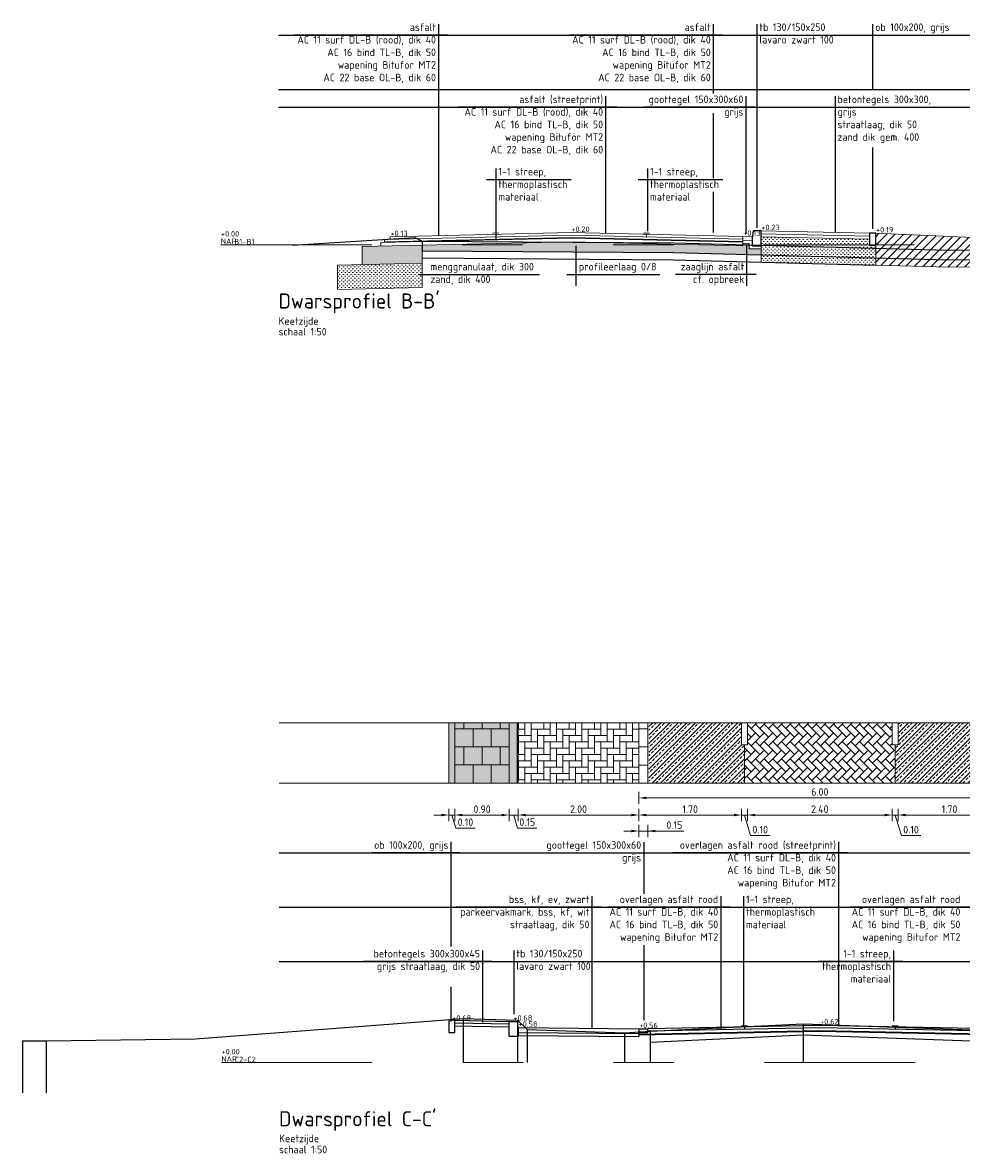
# Model space of a CAD drawing. Header units: metres. Extents: x 132493 to 134960, y 502695 to 503907.
# Tile 110 of 144: x 134063 to 134079, y 503040 to 503059. Entities that reach past the tile are written whole.
import ezdxf
from ezdxf.enums import TextEntityAlignment as Align

# ---------------------------------------------------------------- set-up
doc = ezdxf.new("R2010")
doc.units = ezdxf.units.M
doc.linetypes.add('AL-NAP_LIJN', pattern=[15.25, 12, -1.5, 0.25, -1.5])
doc.linetypes.add('AL-TEKENBLADGRENS', pattern=[11.5, 2.5, -1.5, 1, -1.5, 1, -1.5, 2.5])
doc.layers.get('Defpoints').update_dxf_attribs({"color": 3})
for name, color, linetype, lineweight in [('arc trottoir circel', 254, 'Continuous', 13), ('B-WE-VH-KANTOPSLUITING_TROTTOIRBAND-SD', 6, 'Continuous', 25), ('N-WE-BC-WAPENING-GD', 180, 'Continuous', 25), ('N-WE-GW-GROND_TEELAARDE-AD', 22, 'Continuous', 18), ('N-WE-GW-GROND_ZAND-AD', 7, 'Continuous', 18), ('N-WE-VH-KANTOPSLUITING_OPSLUITBAND-SD', 7, 'Continuous', 25), ('N-WE-VH-KANTVERHARDING-G', 2, 'Continuous', 18), ('N-WE-VH-VERHARDING-GD', 2, 'Continuous', 25), ('N-WE-VH-VERHARDING_FUNDERING-A', 252, 'Continuous', 18), ('N01-WE-VH-VERHARDING_ASFALT-A', 22, 'Continuous', 18), ('N03-WE-VH-VERHARDING_ASFALT-A', 12, 'Continuous', 18), ('N03-WE-VH-VERHARDING_BETONSTRAATSTEEN_ELLEBOOG-A', 250, 'Continuous', 18), ('X-XX-AL-AANPIJLING-GD', 7, 'Continuous', 25), ('X-XX-AL-AANPIJLING-T25', 7, 'Continuous', 25), ('X-XX-AL-NAP-G', 7, 'AL-NAP_LIJN', 18), ('X-XX-AL-PEILMAAT-SD', 7, 'Continuous', 25), ('X-XX-AL-PROFIELBALK-GD', 7, 'Continuous', 18), ('X-XX-AL-PROFIELBALK-M-50', 7, 'Continuous', 18), ('X-XX-AL-TEKST-T25-500', 7, 'Continuous', 25), ('X-XX-AL-VO_VERHARDING-A', 254, 'Continuous', 18), ('X-XX-AL-VO_VERHARDING-G', 252, 'Continuous', 25), ('X-XX-AL-VO_VERHARDING_TROTTOIR_01-A-200', 253, 'Continuous', 18)]:
    doc.layers.add(name, color=color, linetype=linetype, lineweight=lineweight)
doc.styles.add('NLCS-ISO', font='NLCS-ISO.ttf')
doc.styles.add('NLCS-ISO-M50-T25', font='NLCS-ISO.ttf', dxfattribs={"height": 0.125})
doc.styles.add('NLCS_25_500', font='NLCS-ISO.ttf', dxfattribs={"height": 1.25})
doc.styles.add('NLCS_50_25', font='NLCS-ISO.ttf', dxfattribs={"height": 0.125})
doc.dimstyles.new('NLCS-M50-T25-PIJL_L2_H1', dxfattribs={"dimscale": 0.05, "dimtxt": 2.5, "dimasz": 2.5, "dimexe": 2, "dimexo": 2, "dimgap": 0.7, "dimtad": 1, "dimzin": 0, "dimdsep": 46, "dimtxsty": 'NLCS-ISO-M50-T25', "dimcen": 2.5, "dimdle": 2, "dimclrd": 256, "dimclre": 256, "dimclrt": 256, "dimadec": 1, "dimazin": 0, "dimtfac": 1, "dimtofl": 0, "dimtmove": 1, "dimatfit": 0, "dimfxl": 2, "dimfxlon": 1, "dimtfillclr": 256, "dimtolj": 1, "dimtzin": 0, "dimlwd": -1, "dimlwe": -1, "dimarcsym": 0})
pattern_1 = [(45, (134002.02859, 503110.93647), (-0.07071068, 0.07071068), []), (45, (134002.08859, 503110.93647), (-0.07071068, 0.07071068), [0.05, -0.025])]

# ---------------------------------------------------------------- blocks, each defined once
blk = doc.blocks.new('SAL-PEILMAAT_INFRACAD_R01-SOD')
at = {"insert": (-0.05, 2.06), "char_height": 1.8, "attachment_point": 1, "style": 'NLCS-ISO'}
blk.add_mtext_dynamic_manual_height_columns('NAP', width=6.0709, gutter_width=12.5, heights=[0], dxfattribs=at)
at = {"layer": 'Defpoints', "style": 'NLCS-ISO'}
for tag, p in [('...', (0, 2.71)), ('REF', (4.38, 0.11))]:
    blk.add_attdef(tag, p, '', height=1.8, dxfattribs=at)
blk = doc.blocks.new('N-SVH-KANTOPSLUITING_OPSLUITBAND_100X200-D')
at = {"flags": 128}
blk.add_lwpolyline([(-0.1, -0.2), (0, -0.2), (0, 0), (-0.1, 0)], close=True, dxfattribs=at)
blk = doc.blocks.new('B-SVH-KANTOPSLUITING_TB_130 150X250-D')
at = {"flags": 128}
blk.add_lwpolyline([(-0.15, -0.12), (-0.15, -0.25), (0, -0.25), (0, 0), (-0.13, 0)], close=True, dxfattribs=at)
blk = doc.blocks.new('*D428')
at = {"layer": 'Defpoints', "color": 0, "transparency": 16777216}
for p in [(134074.858, 503047.011), (134073.158, 503046.708), (134073.158, 503045.85)]:
    blk.add_point(p, dxfattribs=at)
at = {"layer": 'X-XX-AL-PROFIELBALK-M-50', "transparency": 16777216}
for p, q in [((134073.158, 503045.95), (134073.158, 503045.75)), ((134074.733, 503045.85), (134073.283, 503045.85)), ((134074.858, 503045.95), (134074.858, 503045.75))]:
    blk.add_line(p, q, dxfattribs=at)
for points in [[(134073.283, 503045.871), (134073.283, 503045.829), (134073.158, 503045.85)], [(134074.733, 503045.871), (134074.733, 503045.829), (134074.858, 503045.85)]]:
    blk.add_solid(points, dxfattribs=at)
at = {"layer": 'X-XX-AL-PROFIELBALK-M-50', "transparency": 16777216, "insert": (134074.008, 503045.947), "char_height": 0.125, "attachment_point": 5, "style": 'NLCS-ISO-M50-T25'}
blk.add_mtext('\\A1;1.70', dxfattribs=at)
blk = doc.blocks.new('*D429')
at = {"layer": 'Defpoints', "color": 0, "transparency": 16777216}
for p in [(134074.958, 503047.011), (134077.358, 503047.011), (134074.958, 503045.85)]:
    blk.add_point(p, dxfattribs=at)
at = {"layer": 'X-XX-AL-PROFIELBALK-M-50', "transparency": 16777216}
for p, q in [((134074.958, 503045.95), (134074.958, 503045.75)), ((134077.233, 503045.85), (134075.083, 503045.85)), ((134077.358, 503045.95), (134077.358, 503045.75))]:
    blk.add_line(p, q, dxfattribs=at)
for points in [[(134075.083, 503045.871), (134075.083, 503045.829), (134074.958, 503045.85)], [(134077.233, 503045.871), (134077.233, 503045.829), (134077.358, 503045.85)]]:
    blk.add_solid(points, dxfattribs=at)
at = {"layer": 'X-XX-AL-PROFIELBALK-M-50', "transparency": 16777216, "insert": (134076.158, 503045.947), "char_height": 0.125, "attachment_point": 5, "style": 'NLCS-ISO-M50-T25'}
blk.add_mtext('\\A1;2.40', dxfattribs=at)
blk = doc.blocks.new('*D430')
at = {"layer": 'Defpoints', "color": 0, "transparency": 16777216}
for p in [(134077.458, 503047.011), (134077.458, 503045.85), (134079.158, 503042.254)]:
    blk.add_point(p, dxfattribs=at)
at = {"layer": 'X-XX-AL-PROFIELBALK-M-50', "transparency": 16777216}
for p, q in [((134077.458, 503045.95), (134077.458, 503045.75)), ((134079.033, 503045.85), (134077.583, 503045.85)), ((134079.158, 503045.75), (134079.158, 503045.95))]:
    blk.add_line(p, q, dxfattribs=at)
for points in [[(134077.583, 503045.871), (134077.583, 503045.829), (134077.458, 503045.85)], [(134079.033, 503045.871), (134079.033, 503045.829), (134079.158, 503045.85)]]:
    blk.add_solid(points, dxfattribs=at)
at = {"layer": 'X-XX-AL-PROFIELBALK-M-50', "transparency": 16777216, "insert": (134078.308, 503045.947), "char_height": 0.125, "attachment_point": 5, "style": 'NLCS-ISO-M50-T25'}
blk.add_mtext('\\A1;1.70', dxfattribs=at)
blk = doc.blocks.new('*D431')
at = {"layer": 'Defpoints', "color": 0, "transparency": 16777216}
for p in [(134077.358, 503047.011), (134077.458, 503046.879), (134077.358, 503045.85)]:
    blk.add_point(p, dxfattribs=at)
at = {"layer": 'X-XX-AL-PROFIELBALK-M-50', "transparency": 16777216}
for p, q in [((134077.233, 503045.85), (134077.108, 503045.85)), ((134077.358, 503045.95), (134077.358, 503045.75)), ((134077.458, 503045.85), (134077.358, 503045.85)), ((134077.408, 503045.85), (134077.51, 503045.51)), ((134077.458, 503045.95), (134077.458, 503045.75)), ((134077.583, 503045.85), (134077.708, 503045.85)), ((134077.51, 503045.51), (134077.83, 503045.51))]:
    blk.add_line(p, q, dxfattribs=at)
for points in [[(134077.233, 503045.871), (134077.233, 503045.829), (134077.358, 503045.85)], [(134077.583, 503045.871), (134077.583, 503045.829), (134077.458, 503045.85)]]:
    blk.add_solid(points, dxfattribs=at)
at = {"layer": 'X-XX-AL-PROFIELBALK-M-50', "transparency": 16777216, "insert": (134077.67, 503045.607), "char_height": 0.125, "attachment_point": 5, "style": 'NLCS-ISO-M50-T25'}
blk.add_mtext('\\A1;0.10', dxfattribs=at)
blk = doc.blocks.new('*D432')
at = {"layer": 'Defpoints', "color": 0, "transparency": 16777216}
for p in [(134074.858, 503047.011), (134074.958, 503046.879), (134074.858, 503045.85)]:
    blk.add_point(p, dxfattribs=at)
at = {"layer": 'X-XX-AL-PROFIELBALK-M-50', "transparency": 16777216}
for p, q in [((134074.733, 503045.85), (134074.608, 503045.85)), ((134074.858, 503045.95), (134074.858, 503045.75)), ((134074.958, 503045.85), (134074.858, 503045.85)), ((134074.908, 503045.85), (134075.01, 503045.51)), ((134074.958, 503045.95), (134074.958, 503045.75)), ((134075.083, 503045.85), (134075.208, 503045.85)), ((134075.01, 503045.51), (134075.33, 503045.51))]:
    blk.add_line(p, q, dxfattribs=at)
for points in [[(134074.733, 503045.871), (134074.733, 503045.829), (134074.858, 503045.85)], [(134075.083, 503045.871), (134075.083, 503045.829), (134074.958, 503045.85)]]:
    blk.add_solid(points, dxfattribs=at)
at = {"layer": 'X-XX-AL-PROFIELBALK-M-50', "transparency": 16777216, "insert": (134075.17, 503045.607), "char_height": 0.125, "attachment_point": 5, "style": 'NLCS-ISO-M50-T25'}
blk.add_mtext('\\A1;0.10', dxfattribs=at)
blk = doc.blocks.new('*D433')
at = {"layer": 'Defpoints', "color": 0, "transparency": 16777216}
for p in [(134073.158, 503046.134), (134073.158, 503042.199), (134079.158, 503042.179)]:
    blk.add_point(p, dxfattribs=at)
at = {"layer": 'X-XX-AL-PROFIELBALK-M-50', "transparency": 16777216}
for p, q in [((134073.158, 503046.034), (134073.158, 503046.234)), ((134079.158, 503046.034), (134079.158, 503046.234)), ((134079.033, 503046.134), (134073.283, 503046.134))]:
    blk.add_line(p, q, dxfattribs=at)
for points in [[(134073.283, 503046.155), (134073.283, 503046.114), (134073.158, 503046.134)], [(134079.033, 503046.155), (134079.033, 503046.114), (134079.158, 503046.134)]]:
    blk.add_solid(points, dxfattribs=at)
at = {"layer": 'X-XX-AL-PROFIELBALK-M-50', "transparency": 16777216, "insert": (134076.158, 503046.232), "char_height": 0.125, "attachment_point": 5, "style": 'NLCS-ISO-M50-T25'}
blk.add_mtext('\\A1;6.00', dxfattribs=at)
blk = doc.blocks.new('SAL-PEILMAAT_INFRACAD_H01-SOD')
at = {"style": 'NLCS-ISO'}
blk.add_attdef('...', (0.09, 0.24), '', height=1.8, dxfattribs=at)
blk = doc.blocks.new('*D435')
at = {"layer": 'Defpoints', "color": 0, "transparency": 16777216}
for p in [(134073.158, 503045.585), (134073.158, 503042.289), (134073.308, 503042.289)]:
    blk.add_point(p, dxfattribs=at)
at = {"layer": 'X-XX-AL-PROFIELBALK-M-50', "transparency": 16777216}
for p, q in [((134073.158, 503045.485), (134073.158, 503045.685)), ((134073.308, 503045.485), (134073.308, 503045.685)), ((134073.033, 503045.585), (134072.908, 503045.585)), ((134073.308, 503045.585), (134073.158, 503045.585)), ((134073.906, 503045.585), (134073.308, 503045.585)), ((134073.433, 503045.585), (134073.558, 503045.585))]:
    blk.add_line(p, q, dxfattribs=at)
for points in [[(134073.033, 503045.606), (134073.033, 503045.564), (134073.158, 503045.585)], [(134073.433, 503045.606), (134073.433, 503045.564), (134073.308, 503045.585)]]:
    blk.add_solid(points, dxfattribs=at)
at = {"layer": 'X-XX-AL-PROFIELBALK-M-50', "transparency": 16777216, "insert": (134073.746, 503045.683), "char_height": 0.125, "attachment_point": 5, "style": 'NLCS-ISO-M50-T25'}
blk.add_mtext('\\A1;0.15', dxfattribs=at)
blk = doc.blocks.new('*D440')
at = {"layer": 'Defpoints', "color": 0, "transparency": 16777216}
for p in [(134071.158, 503045.85), (134071.158, 503041.914), (134073.158, 503041.944)]:
    blk.add_point(p, dxfattribs=at)
at = {"layer": 'X-XX-AL-PROFIELBALK-M-50', "transparency": 16777216}
for p, q in [((134071.158, 503045.75), (134071.158, 503045.95)), ((134073.033, 503045.85), (134071.283, 503045.85)), ((134073.158, 503045.75), (134073.158, 503045.95))]:
    blk.add_line(p, q, dxfattribs=at)
for points in [[(134071.283, 503045.871), (134071.283, 503045.829), (134071.158, 503045.85)], [(134073.033, 503045.871), (134073.033, 503045.829), (134073.158, 503045.85)]]:
    blk.add_solid(points, dxfattribs=at)
at = {"layer": 'X-XX-AL-PROFIELBALK-M-50', "transparency": 16777216, "insert": (134072.158, 503045.947), "char_height": 0.125, "attachment_point": 5, "style": 'NLCS-ISO-M50-T25'}
blk.add_mtext('\\A1;2.00', dxfattribs=at)
blk = doc.blocks.new('*D441')
at = {"layer": 'Defpoints', "color": 0, "transparency": 16777216}
for p in [(134071.008, 503046.379), (134071.008, 503045.85), (134071.158, 503041.944)]:
    blk.add_point(p, dxfattribs=at)
at = {"layer": 'X-XX-AL-PROFIELBALK-M-50', "transparency": 16777216}
for p, q in [((134070.883, 503045.85), (134070.758, 503045.85)), ((134071.008, 503045.95), (134071.008, 503045.75)), ((134071.158, 503045.85), (134071.008, 503045.85)), ((134071.083, 503045.85), (134071.148, 503045.635)), ((134071.158, 503045.75), (134071.158, 503045.95)), ((134071.283, 503045.85), (134071.408, 503045.85)), ((134071.148, 503045.635), (134071.468, 503045.635))]:
    blk.add_line(p, q, dxfattribs=at)
for points in [[(134070.883, 503045.871), (134070.883, 503045.829), (134071.008, 503045.85)], [(134071.283, 503045.871), (134071.283, 503045.829), (134071.158, 503045.85)]]:
    blk.add_solid(points, dxfattribs=at)
at = {"layer": 'X-XX-AL-PROFIELBALK-M-50', "transparency": 16777216, "insert": (134071.308, 503045.732), "char_height": 0.125, "attachment_point": 5, "style": 'NLCS-ISO-M50-T25'}
blk.add_mtext('\\A1;0.15', dxfattribs=at)
blk = doc.blocks.new('*D442')
at = {"layer": 'Defpoints', "color": 0, "transparency": 16777216}
for p in [(134070.108, 503046.379), (134070.108, 503045.85), (134071.008, 503041.944)]:
    blk.add_point(p, dxfattribs=at)
at = {"layer": 'X-XX-AL-PROFIELBALK-M-50', "transparency": 16777216}
for p, q in [((134070.108, 503045.95), (134070.108, 503045.75)), ((134070.883, 503045.85), (134070.233, 503045.85)), ((134071.008, 503045.75), (134071.008, 503045.95))]:
    blk.add_line(p, q, dxfattribs=at)
for points in [[(134070.233, 503045.871), (134070.233, 503045.829), (134070.108, 503045.85)], [(134070.883, 503045.871), (134070.883, 503045.829), (134071.008, 503045.85)]]:
    blk.add_solid(points, dxfattribs=at)
at = {"layer": 'X-XX-AL-PROFIELBALK-M-50', "transparency": 16777216, "insert": (134070.558, 503045.947), "char_height": 0.125, "attachment_point": 5, "style": 'NLCS-ISO-M50-T25'}
blk.add_mtext('\\A1;0.90', dxfattribs=at)
blk = doc.blocks.new('*D443')
at = {"layer": 'Defpoints', "color": 0, "transparency": 16777216}
for p in [(134070.008, 503046.379), (134070.008, 503045.85), (134070.108, 503041.944)]:
    blk.add_point(p, dxfattribs=at)
at = {"layer": 'X-XX-AL-PROFIELBALK-M-50', "transparency": 16777216}
for p, q in [((134069.883, 503045.85), (134069.758, 503045.85)), ((134070.008, 503045.95), (134070.008, 503045.75)), ((134070.108, 503045.85), (134070.008, 503045.85)), ((134070.058, 503045.85), (134070.123, 503045.635)), ((134070.108, 503045.75), (134070.108, 503045.95)), ((134070.233, 503045.85), (134070.358, 503045.85)), ((134070.123, 503045.635), (134070.443, 503045.635))]:
    blk.add_line(p, q, dxfattribs=at)
for points in [[(134069.883, 503045.871), (134069.883, 503045.829), (134070.008, 503045.85)], [(134070.233, 503045.871), (134070.233, 503045.829), (134070.108, 503045.85)]]:
    blk.add_solid(points, dxfattribs=at)
at = {"layer": 'X-XX-AL-PROFIELBALK-M-50', "transparency": 16777216, "insert": (134070.283, 503045.732), "char_height": 0.125, "attachment_point": 5, "style": 'NLCS-ISO-M50-T25'}
blk.add_mtext('\\A1;0.10', dxfattribs=at)

msp = doc.modelspace()

# ---------------------------------------------------------------- hatches: boundary and pattern name
at = {"layer": 'arc trottoir circel', "transparency": 33554664}
h = msp.add_hatch(dxfattribs=at)
h.set_pattern_fill('AVH-BETONPLAAT_HALFST', scale=0.15, angle=41.97, pattern_type=2)
h.set_pattern_definition([(360, (134069.508, 503046.37904), (1e-11, 0.3), []), (90, (134069.508, 503046.37904), (-0.15, 0.3), [0.3, -0.3])])
h.paths.add_polyline_path([(134071.008, 503047.379), (134070.108, 503047.379), (134070.108, 503046.379), (134071.008, 503046.379)])
at = {"layer": 'N-WE-GW-GROND_TEELAARDE-AD', "transparency": 33554559}
h = msp.add_hatch(dxfattribs=at)
h.set_pattern_fill('AGW-GROND_TEELAARDE', color=256, scale=0.1, angle=135, pattern_type=2)
h.set_pattern_definition([(225, (16627.6623, -41430.05769), (0.070710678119, -0.070710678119), [])])
h.paths.add_polyline_path([(134077.084, 503055.49), (134077.084, 503054.962), (134078.295, 503054.93), (134079.368, 503054.935), (134082.73, 503054.782), (134084.126, 503054.72), (134084.126, 503055), (134084.292, 503054.97), (134084.452, 503055.09), (134086.984, 503055.05), (134081.357, 503055.3)])
at = {"layer": 'N-WE-GW-GROND_ZAND-AD', "transparency": 33554559}
h = msp.add_hatch(dxfattribs=at)
h.set_pattern_fill('AGW-GROND_ZAND_CUNETZAND-SO', color=256, scale=0.05, pattern_type=2)
h.set_pattern_definition([(360, (134005.821167, 503124.635167), (0.03125, 0.03125), [0, -0.0625])])
h.paths.add_polyline_path([(134077.087, 503054.962), (134077.084, 503055.3), (134076.984, 503055.29), (134076.984, 503055.39), (134075.183, 503055.43), (134075.184, 503055.012)])
h = msp.add_hatch(dxfattribs=at)
h.set_pattern_fill('AGW-GROND_ZAND_CUNETZAND-SO', color=256, scale=0.05, pattern_type=2)
h.set_pattern_definition([(360, (133998.416845, 503124.21372), (0.03125, 0.03125), [0, -0.0625])])
h.paths.add_polyline_path([(134069.564, 503054.593), (134069.564, 503054.993), (134068.163, 503054.97), (134068.163, 503054.56)])
at = {"layer": 'N-WE-VH-VERHARDING_FUNDERING-A', "transparency": 33554559}
h = msp.add_hatch(dxfattribs=at)
h.set_pattern_fill('AVH-FUNDERING_01', color=256, scale=0.2, pattern_type=2)
h.set_pattern_definition([(360, (134001.30025, 503124.16575), (9e-12, 0.2), [0, -0.2]), (360, (134001.30225, 503124.09575), (9e-12, 0.2), [0, -0.2]), (360, (134001.30825, 503124.20375), (9e-12, 0.2), [0, -0.2]), (338.1986, (134001.204247, 503124.14175), (0.600000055, -0.199999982), [0.0215406, -1.0554924]), (216.8699, (134001.224247, 503124.13375), (0.599999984, 0.400000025), [0.01, -0.99]), (130.6013, (134001.216247, 503124.12775), (1.000000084, -1.1999998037), [0.018439, -1.8254698]), (206.5651, (134001.15025, 503124.10375), (-0.19999983, -0.20000026), [0.0044722, -0.4427414]), (326.3099, (134001.14625, 503124.10175), (0.399999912, -0.200000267), [0.0072112, -0.7138992]), (108.4349, (134001.15225, 503124.09775), (-0.19999968, 0.400000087), [0.0063246, -0.626131]), (225, (134001.27825, 503124.08375), (-9e-12, -0.20000006), [0.0084852, -0.2743574]), (360, (134001.27225, 503124.07775), (0.2, 0.2), [0.012, -0.188]), (135, (134001.28425, 503124.07775), (-0.20000006, 9e-12), [0.0084852, -0.2743574]), (251.5651, (134001.25425, 503124.21175), (0.19999968, 0.400000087), [0.0063246, -0.626131]), (360, (134001.25225, 503124.20575), (0.2, 0.2), [0.01, -0.19]), (143.1301, (134001.262247, 503124.20575), (-0.599999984, 0.400000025), [0.01, -0.99]), (213.6901, (134001.14825, 503124.21375), (0.399999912, 0.200000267), [0.0072112, -0.7138992]), (341.5651, (134001.14225, 503124.20975), (-0.400000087, 0.19999968), [0.0126492, -0.6198064]), (126.8699, (134001.154247, 503124.20575), (0.400000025, -0.599999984), [0.01, -0.99]), (360, (134001.20625, 503124.20575), (9e-12, 0.2), [0, -0.2]), (360, (134001.15225, 503124.15375), (9e-12, 0.2), [0, -0.2]), (360, (134001.20825, 503124.07975), (9e-12, 0.2), [0, -0.2]), (360, (134001.26225, 503124.14175), (9e-12, 0.2), [0, -0.2]), (360, (134001.20425, 503124.17575), (9e-12, 0.2), [0, -0.2]), (360, (134001.16025, 503124.18175), (9e-12, 0.2), [0, -0.2]), (360, (134001.17825, 503124.16975), (9e-12, 0.2), [0, -0.2]), (360, (134001.17025, 503124.12175), (9e-12, 0.2), [0, -0.2]), (360, (134001.12225, 503124.12975), (9e-12, 0.2), [0, -0.2]), (360, (134001.12425, 503124.17575), (9e-12, 0.2), [0, -0.2]), (360, (134001.11825, 503124.21975), (9e-12, 0.2), [0, -0.2]), (360, (134001.18025, 503124.22775), (9e-12, 0.2), [0, -0.2]), (360, (134001.22425, 503124.23575), (9e-12, 0.2), [0, -0.2]), (360, (134001.29425, 503124.22775), (9e-12, 0.2), [0, -0.2]), (360, (134001.24625, 503124.16575), (9e-12, 0.2), [0, -0.2]), (360, (134001.22625, 503124.20175), (9e-12, 0.2), [0, -0.2]), (360, (134001.24225, 503124.10575), (9e-12, 0.2), [0, -0.2]), (360, (134001.18225, 503124.09575), (9e-12, 0.2), [0, -0.2]), (360, (134001.24225, 503124.05175), (9e-12, 0.2), [0, -0.2]), (360, (134001.17625, 503124.06375), (9e-12, 0.2), [0, -0.2]), (360, (134001.11225, 503124.05775), (9e-12, 0.2), [0, -0.2]), (360, (134001.13625, 503124.04775), (9e-12, 0.2), [0, -0.2]), (360, (134001.13825, 503124.07575), (9e-12, 0.2), [0, -0.2]), (360, (134001.27225, 503124.04375), (9e-12, 0.2), [0, -0.2]), (360, (134001.29625, 503124.12575), (9e-12, 0.2), [0, -0.2]), (360, (134001.28625, 503124.18575), (9e-12, 0.2), [0, -0.2]), (360, (134001.19425, 503124.04175), (9e-12, 0.2), [0, -0.2])])
h.paths.add_polyline_path([(134069.564, 503054.993), (134069.564, 503055.2), (134073.73, 503055.17), (134075.184, 503055.132), (134075.184, 503055.23), (134074.984, 503055.23), (134074.984, 503055.322), (134074.884, 503055.324), (134074.884, 503055.284), (134072.034, 503055.35), (134069.564, 503055.293), (134068.573, 503055.27), (134068.573, 503054.97)])
at = {"layer": 'N01-WE-VH-VERHARDING_ASFALT-A', "transparency": 33554559}
h = msp.add_hatch(dxfattribs=at)
h.set_pattern_fill('AVH-ASFALT_LAAG2-D', color=256, pattern_type=2)
h.set_pattern_definition(pattern_1)
h.paths.add_polyline_path([(134074.858, 503047.379), (134073.325, 503047.379), (134073.325, 503046.379), (134074.908, 503046.379), (134074.908, 503047.011), (134074.858, 503047.011)])
h = msp.add_hatch(dxfattribs=at)
h.set_pattern_fill('AVH-ASFALT_LAAG2-D', color=256, pattern_type=2)
h.set_pattern_definition(pattern_1)
h.paths.add_polyline_path([(134079.008, 503046.379), (134079.008, 503047.379), (134077.458, 503047.379), (134077.458, 503047.011), (134077.408, 503047.011), (134077.408, 503046.379)])
at = {"layer": 'N03-WE-VH-VERHARDING_ASFALT-A', "transparency": 33554546}
h = msp.add_hatch(dxfattribs=at)
h.set_pattern_fill('AR-HBONE', color=256, scale=0.001, angle=90)
h.set_pattern_definition([(135, (134002.02859, 503110.93647), (-0.1436841, 6e-12), [0.3048, -0.1016]), (225, (134001.95675, 503111.00831), (-0.1436841, 6e-12), [0.3048, -0.1016])])
h.paths.add_polyline_path([(134074.958, 503047.379), (134077.358, 503047.379), (134077.358, 503047.011), (134077.408, 503047.011), (134077.408, 503046.379), (134074.908, 503046.379), (134074.908, 503047.011), (134074.958, 503047.011)])
at = {"layer": 'N03-WE-VH-VERHARDING_BETONSTRAATSTEEN_ELLEBOOG-A', "transparency": 33554559}
h = msp.add_hatch(dxfattribs=at)
h.set_pattern_fill('AVH-BSS_KEIFORMAAT_ELLEBOOG-SO', color=256, angle=90, pattern_type=2)
h.set_pattern_definition([(90, (134073.15801, 503047.37905), (-0.105, 0.105), [0.315, -0.105]), (360, (134072.94801, 503047.37905), (-0.105, 0.105), [0.315, -0.105])])
h.paths.add_polyline_path([(134071.158, 503046.379), (134073.158, 503046.379), (134073.158, 503047.379), (134071.158, 503047.379)])
at = {"layer": 'X-XX-AL-VO_VERHARDING-A', "transparency": 33554559}
h = msp.add_hatch(color=256, dxfattribs=at)
h.dxf.hatch_style = 1
h.paths.add_polyline_path([(134070.108, 503046.379), (134070.108, 503047.379), (134070.008, 503047.379), (134070.008, 503046.379)])
h = msp.add_hatch(color=256, dxfattribs=at)
h.dxf.hatch_style = 1
h.paths.add_polyline_path([(134071.158, 503046.379), (134071.158, 503047.379), (134071.008, 503047.379), (134071.008, 503046.379)])
at = {"layer": 'X-XX-AL-VO_VERHARDING_TROTTOIR_01-A-200', "transparency": 33554559}
h = msp.add_hatch(color=256, dxfattribs=at)
h.dxf.hatch_style = 1
h.paths.add_polyline_path([(134070.108, 503047.379), (134071.008, 503047.379), (134071.008, 503046.379), (134070.108, 503046.379)])

# ---------------------------------------------------------------- linework, layer by layer
at = {"layer": 'Defpoints', "flags": 128}
for points in [[(134067.184, 503058.772), (134086.984, 503058.772)], [(134067.184, 503057.872), (134086.984, 503057.872)], [(134067.184, 503057.577), (134086.984, 503057.577)], [(134067.193, 503045.221), (134086.539, 503045.221)], [(134067.193, 503044.321), (134086.539, 503044.321)], [(134067.193, 503043.421), (134086.539, 503043.421)], [(134070.246, 503042.479), (134070.246, 503041.749)], [(134071.146, 503042.449), (134071.146, 503041.749)], [(134062.941, 503042.109), (134063.329, 503042.109), (134065.8, 503042.139), (134067.193, 503042.246)], [(134071.306, 503042.299), (134071.306, 503041.749)], [(134072.921, 503042.239), (134072.921, 503041.749)], [(134073.348, 503042.269), (134073.348, 503041.749)], [(134075.88, 503042.389), (134075.88, 503041.749)], [(134062.941, 503042.109), (134062.941, 503041.249)], [(134063.329, 503042.109), (134063.329, 503041.249)]]:
    msp.add_lwpolyline(points, dxfattribs=at)
at = {"layer": 'N-WE-BC-WAPENING-GD', "flags": 128}
for points in [[(134068.942, 503055.348), (134072.034, 503055.42), (134074.884, 503055.354)], [(134073.158, 503042.209), (134076.158, 503042.269), (134079.158, 503042.209)]]:
    msp.add_lwpolyline(points, dxfattribs=at)
at = {"layer": 'N-WE-VH-KANTVERHARDING-G', "flags": 128}
for points in [[(134075.184, 503055.53), (134076.984, 503055.49)], [(134068.573, 503055.27), (134072.034, 503055.35), (134074.884, 503055.284)], [(134068.88, 503055.337), (134072.034, 503055.41), (134074.884, 503055.344)], [(134068.942, 503055.388), (134072.034, 503055.46), (134074.884, 503055.394)], [(134068.942, 503055.338), (134068.942, 503055.388)], [(134069.034, 503055.43), (134072.034, 503055.5), (134074.884, 503055.434)], [(134069.034, 503055.43), (134069.034, 503055.39)], [(134070.734, 503055.494), (134070.834, 503055.496)], [(134070.784, 503055.471), (134070.784, 503055.431)], [(134073.334, 503055.491), (134073.234, 503055.494)], [(134073.284, 503055.471), (134073.284, 503055.431)], [(134074.884, 503055.434), (134074.884, 503055.374)], [(134074.884, 503055.434), (134075.034, 503055.43)], [(134074.884, 503055.374), (134075.034, 503055.37)], [(134074.884, 503055.374), (134074.884, 503055.284)], [(134075.184, 503055.48), (134076.984, 503055.44)], [(134075.184, 503055.43), (134076.984, 503055.39)], [(134077.084, 503055.49), (134086.984, 503055.05)], [(134068.573, 503054.97), (134068.573, 503055.27)], [(134068.88, 503055.277), (134068.88, 503055.337)], [(134069.564, 503055.2), (134069.564, 503054.593)], [(134069.564, 503055.2), (134073.73, 503055.17), (134075.184, 503055.132)], [(134074.884, 503055.324), (134074.984, 503055.322)], [(134074.984, 503055.322), (134074.984, 503055.23), (134075.184, 503055.23)], [(134075.184, 503055.28), (134075.184, 503055.012)], [(134077.084, 503055.29), (134077.084, 503054.962)], [(134068.163, 503054.96), (134069.564, 503054.993)], [(134075.184, 503055.012), (134077.087, 503054.962)], [(134077.084, 503054.962), (134078.295, 503054.93), (134079.102, 503054.94), (134079.634, 503054.93), (134084.126, 503054.72), (134084.126, 503055), (134084.292, 503054.97), (134084.452, 503055.09), (134086.984, 503055.05)], [(134068.163, 503054.56), (134068.163, 503054.96)], [(134068.163, 503054.56), (134069.564, 503054.593)]]:
    msp.add_lwpolyline(points, dxfattribs=at)
at = {"layer": 'N-WE-VH-VERHARDING-GD', "flags": 128}
for points in [[(134070.108, 503042.449), (134071.008, 503042.429)], [(134070.108, 503042.409), (134071.008, 503042.389)], [(134070.108, 503042.359), (134071.008, 503042.339)], [(134071.158, 503042.329), (134073.158, 503042.309)], [(134071.158, 503042.309), (134071.158, 503042.329)], [(134071.158, 503042.249), (134073.157, 503042.229)], [(134073.157, 503042.249), (134073.307, 503042.249), (134073.308, 503042.312)], [(134073.158, 503042.309), (134073.157, 503042.179)], [(134073.157, 503042.219), (134076.158, 503042.279), (134079.158, 503042.219)], [(134073.158, 503042.309), (134073.308, 503042.309)], [(134073.308, 503042.312), (134076.158, 503042.369), (134079.008, 503042.312)], [(134073.308, 503042.272), (134076.158, 503042.329), (134079.008, 503042.272)], [(134074.858, 503042.358), (134074.958, 503042.36)], [(134074.908, 503042.344), (134074.908, 503042.304)], [(134077.358, 503042.36), (134077.458, 503042.358)], [(134077.408, 503042.344), (134077.408, 503042.304)], [(134071.158, 503042.199), (134073.157, 503042.179)]]:
    msp.add_lwpolyline(points, dxfattribs=at)
at = {"layer": 'X-XX-AL-AANPIJLING-GD', "flags": 128}
for points in [[(134069.837, 503058.956), (134069.837, 503055.449)], [(134074.392, 503058.956), (134074.392, 503057.804)], [(134075.114, 503058.956), (134075.114, 503055.581)], [(134077.034, 503058.956), (134077.034, 503057.872)], [(134069.992, 503058.772), (134067.446, 503058.772)], [(134074.547, 503058.772), (134072.002, 503058.772)], [(134074.959, 503058.772), (134076.291, 503058.772)], [(134076.879, 503058.772), (134078.347, 503058.772)], [(134072.607, 503057.76), (134072.607, 503055.487)], [(134074.933, 503057.76), (134074.933, 503055.484)], [(134076.41, 503057.76), (134076.41, 503055.503)], [(134072.791, 503057.577), (134070.164, 503057.577)], [(134075.088, 503057.577), (134073.236, 503057.577)], [(134074.392, 503057.48), (134074.392, 503056.401)], [(134076.255, 503057.577), (134077.793, 503057.577)], [(134077.034, 503056.912), (134077.034, 503055.563)], [(134070.786, 503056.562), (134070.786, 503055.394)], [(134073.301, 503056.562), (134073.301, 503055.524)], [(134070.631, 503056.378), (134072.035, 503056.378)], [(134073.146, 503056.378), (134074.55, 503056.378)], [(134074.392, 503056.176), (134074.392, 503055.501)], [(134072.121, 503054.621), (134072.121, 503055.28)], [(134074.949, 503054.621), (134074.949, 503055.302)], [(134069.504, 503054.804), (134071.508, 503054.804)], [(134071.966, 503054.804), (134073.508, 503054.804)], [(134075.104, 503054.804), (134073.766, 503054.804)], [(134070.043, 503045.405), (134070.043, 503043.674)], [(134073.238, 503045.403), (134073.238, 503044.544)], [(134076.467, 503045.405), (134076.467, 503042.349)], [(134070.198, 503045.221), (134068.73, 503045.221)], [(134073.393, 503045.22), (134071.542, 503045.22)], [(134076.622, 503045.221), (134073.72, 503045.221)], [(134072.38, 503044.505), (134072.38, 503042.305)], [(134074.515, 503044.505), (134074.515, 503042.305)], [(134074.892, 503044.505), (134074.892, 503042.359)], [(134072.535, 503044.321), (134070.125, 503044.321)], [(134074.67, 503044.321), (134072.646, 503044.321)], [(134074.737, 503044.321), (134076.141, 503044.321)], [(134078.685, 503044.321), (134076.661, 503044.321)], [(134070.568, 503043.605), (134070.568, 503042.412)], [(134071.085, 503043.606), (134071.085, 503042.548)], [(134073.238, 503043.691), (134073.238, 503042.453)], [(134077.38, 503043.605), (134077.38, 503042.437)], [(134070.723, 503043.421), (134068.595, 503043.421)], [(134070.93, 503043.422), (134072.262, 503043.422)], [(134077.535, 503043.421), (134076.131, 503043.421)], [(134070.043, 503043.006), (134070.043, 503042.429)]]:
    msp.add_lwpolyline(points, dxfattribs=at)
at = {"layer": 'X-XX-AL-NAP-G', "linetype": 'AL-TEKENBLADGRENS', "flags": 128}
for points in [[(134066.23, 503055.3), (134086.752, 503055.3)], [(134066.239, 503041.749), (134086.539, 503041.749)]]:
    msp.add_lwpolyline(points, dxfattribs=at)
at = {"layer": 'X-XX-AL-PROFIELBALK-GD', "flags": 128}
for points in [[(134086.539, 503047.379), (134067.193, 503047.379)], [(134070.008, 503046.379), (134070.008, 503047.379)], [(134070.108, 503046.379), (134070.108, 503047.379)], [(134071.008, 503046.379), (134071.008, 503047.379)], [(134071.138, 503046.379), (134071.138, 503047.379)], [(134071.158, 503046.379), (134071.158, 503047.379)], [(134073.158, 503046.379), (134073.158, 503047.379)], [(134073.308, 503046.379), (134073.308, 503047.379)], [(134074.858, 503047.011), (134074.858, 503047.379)], [(134074.958, 503047.011), (134074.958, 503047.379)], [(134077.358, 503047.011), (134077.358, 503047.379)], [(134077.458, 503047.011), (134077.458, 503047.379)], [(134073.308, 503047.279), (134073.158, 503047.279)], [(134073.308, 503046.979), (134073.158, 503046.979)], [(134074.858, 503047.011), (134074.958, 503047.011)], [(134074.908, 503047.011), (134074.908, 503046.379)], [(134077.358, 503047.011), (134077.458, 503047.011)], [(134077.408, 503047.011), (134077.408, 503046.379)], [(134073.308, 503046.679), (134073.158, 503046.679)], [(134086.539, 503046.379), (134067.193, 503046.379)]]:
    msp.add_lwpolyline(points, dxfattribs=at)
at = {"layer": 'X-XX-AL-VO_VERHARDING-G', "flags": 128}
for points in [[(134067.41, 503055.29), (134069.444, 503055.42), (134069.564, 503055.36)], [(134069.564, 503055.36), (134073.73, 503055.33), (134078.295, 503055.21), (134079.102, 503055.22), (134079.634, 503055.21), (134084.126, 503055)], [(134069.564, 503055.36), (134069.564, 503055.2)], [(134069.564, 503055.2), (134073.73, 503055.17), (134078.295, 503055.05), (134079.102, 503055.06), (134079.634, 503055.05), (134084.126, 503054.84)], [(134069.564, 503055.08), (134073.73, 503055.05), (134077.084, 503054.962)], [(134067.193, 503042.246), (134070.246, 503042.479), (134071.146, 503042.449), (134071.306, 503042.299), (134072.921, 503042.239), (134073.348, 503042.269)], [(134073.348, 503042.269), (134075.88, 503042.389), (134078.977, 503042.279)], [(134073.348, 503042.089), (134075.88, 503042.209), (134078.977, 503042.099)]]:
    msp.add_lwpolyline(points, dxfattribs=at)

# ---------------------------------------------------------------- block references
at = {"layer": 'B-WE-VH-KANTOPSLUITING_TROTTOIRBAND-SD', "color": 5}
msp.add_blockref('B-SVH-KANTOPSLUITING_TB_130 150X250-D', (134075.184, 503055.53), dxfattribs=at)
at = {"layer": 'B-WE-VH-KANTOPSLUITING_TROTTOIRBAND-SD', "color": 5, "xscale": -1, "rotation": 359.9999999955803}
msp.add_blockref('B-SVH-KANTOPSLUITING_TB_130 150X250-D', (134071.008, 503042.429), dxfattribs=at)
at = {"layer": 'N-WE-VH-KANTOPSLUITING_OPSLUITBAND-SD'}
for p in [(134077.084, 503055.49), (134070.108, 503042.449)]:
    msp.add_blockref('N-SVH-KANTOPSLUITING_OPSLUITBAND_100X200-D', p, dxfattribs=at)
at = {"layer": 'X-XX-AL-PEILMAAT-SD', "xscale": 0.05, "yscale": 0.05, "zscale": 0.05, "rotation": 359.9999999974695}
for name, p, values in [('SAL-PEILMAAT_INFRACAD_R01-SOD', (134066.23, 503055.3), {'...': '+0.00', 'REF': 'B1-B1'}), ('SAL-PEILMAAT_INFRACAD_H01-SOD', (134069.034, 503055.43), {'...': '+0.13'}), ('SAL-PEILMAAT_INFRACAD_H01-SOD', (134072.034, 503055.5), {'...': '+0.20'}), ('SAL-PEILMAAT_INFRACAD_H01-SOD', (134074.884, 503055.434), {'...': '+0.13'}), ('SAL-PEILMAAT_INFRACAD_H01-SOD', (134075.184, 503055.53), {'...': '+0.23'}), ('SAL-PEILMAAT_INFRACAD_H01-SOD', (134077.084, 503055.49), {'...': '+0.19'})]:
    msp.add_blockref(name, p, dxfattribs=at).add_auto_attribs(values)
at = {"layer": 'X-XX-AL-PEILMAAT-SD', "xscale": 0.05, "yscale": 0.05, "zscale": 0.05}
for name, p, values in [('SAL-PEILMAAT_INFRACAD_H01-SOD', (134070.058, 503042.429), {'...': '+0.68'}), ('SAL-PEILMAAT_INFRACAD_H01-SOD', (134071.073, 503042.429), {'...': '+0.68'}), ('SAL-PEILMAAT_INFRACAD_H01-SOD', (134071.158, 503042.329), {'...': '+0.58'}), ('SAL-PEILMAAT_INFRACAD_H01-SOD', (134073.158, 503042.309), {'...': '+0.56'}), ('SAL-PEILMAAT_INFRACAD_H01-SOD', (134076.158, 503042.369), {'...': '+0.62'}), ('SAL-PEILMAAT_INFRACAD_R01-SOD', (134066.239, 503041.749), {'...': '+0.00', 'REF': 'C2-C2'})]:
    msp.add_blockref(name, p, dxfattribs=at).add_auto_attribs(values)

# ---------------------------------------------------------------- texts
at = {"layer": 'X-XX-AL-AANPIJLING-T25', "char_height": 0.125, "style": 'NLCS_50_25'}
for s, insert, width, attachment_point, rotation in [(' asfalt \\PAC 11 surf DL-B (rood), dik 40\\PAC 16 bind TL-B, dik 50\\Pwapening Bitufor MT2\\PAC 22 base OL-B, dik 60', (134069.794, 503058.967), 2.34817, 3, 0), (' asfalt \\PAC 11 surf DL-B (rood), dik 40\\PAC 16 bind TL-B, dik 50\\Pwapening Bitufor MT2\\PAC 22 base OL-B, dik 60', (134074.35, 503058.967), 2.34817, 3, 0), ('tb 130/150x250 \\Plavaro zwart 100', (134075.156, 503058.967), 1.59814, 1, 360), ('ob 100x200, grijs', (134077.076, 503058.967), 1.59814, 1, 360), ('asfalt (streetprint)\\PAC 11 surf DL-B (rood), dik 40\\PAC 16 bind TL-B, dik 50\\Pwapening Bitufor MT2\\PAC 22 base OL-B, dik 60', (134072.565, 503057.772), 2.91951, 3, 0), ('goottegel 150x300x60\\Pgrijs', (134074.89, 503057.772), 1.9877, 3, 0), ('betontegels 300x300, grijs\\Pstraatlaag, dik 50\\Pzand dik gem. 400', (134076.452, 503057.772), 1.77799, 1, 360), ('1-1 streep,\\Pthermoplastisch\\Pmateriaal', (134070.829, 503056.573), 1.9877, 1, 360), ('1-1 streep,\\Pthermoplastisch\\Pmateriaal', (134073.343, 503056.573), 1.9877, 1, 360), ('menggranulaat, dik 300\\Pzand, dik 400', (134069.702, 503054.999), 2.05173, 1, 360), ('profileerlaag 0/8', (134072.163, 503054.999), 2.05173, 1, 360), ('zaaglijn asfalt\\Pcf. opbreek', (134074.907, 503054.999), 2.05173, 3, 0), ('ob 100x200, grijs', (134070, 503045.416), 1.59814, 3, 0), ('goottegel 150x300x60\\Pgrijs', (134073.196, 503045.415), 1.9877, 3, 0), ('overlagen asfalt rood (streetprint)\\PAC 11 surf DL-B, dik 40\\PAC 16 bind TL-B, dik 50\\P wapening Bitufor MT2 ', (134076.425, 503045.416), 2.70451, 3, 0), ('bss, kf, ev, zwart\\Pparkeervakmark. bss, kf, wit\\Pstraatlaag, dik 50', (134072.338, 503044.516), 2.33976, 3, 0), ('overlagen asfalt rood\\PAC 11 surf DL-B, dik 40\\PAC 16 bind TL-B, dik 50\\Pwapening Bitufor MT2', (134074.473, 503044.516), 2.03407, 3, 0), ('1-1 streep,\\Pthermoplastisch\\Pmateriaal', (134074.934, 503044.516), 1.9877, 1, 360), ('overlagen asfalt rood\\PAC 11 surf DL-B, dik 40\\PAC 16 bind TL-B, dik 50\\P wapening Bitufor MT2 ', (134078.488, 503044.516), 1.8935, 3, 0), ('betontegels 300x300x45 \\Pgrijs straatlaag, dik 50', (134070.525, 503043.616), 2.31833, 3, 0), ('tb 130/150x250 \\Plavaro zwart 100', (134071.127, 503043.617), 1.59814, 1, 360), ('1-1 streep,\\Pthermoplastisch\\Pmateriaal', (134077.338, 503043.616), 1.9877, 3, 0)]:
    msp.add_mtext(s, dxfattribs=dict(at, insert=insert, width=width, attachment_point=attachment_point, rotation=rotation))
at = {"layer": 'X-XX-AL-TEKST-T25-500', "color": 4, "style": 'NLCS_25_500'}
for s, p in [("Dwarsprofiel B-B'", (134067.184, 503054.368)), ("Dwarsprofiel C-C'", (134067.193, 503040.817))]:
    msp.add_text(s, height=0.25, dxfattribs=at).set_placement(p, align=Align.MIDDLE_LEFT)
at = {"layer": 'X-XX-AL-TEKST-T25-500', "style": 'NLCS_25_500'}
for s, p in [('Keetzijde', (134067.184, 503054.035)), ('schaal 1:50', (134067.184, 503053.86)), ('Keetzijde', (134067.193, 503040.491)), ('schaal 1:50', (134067.193, 503040.308))]:
    msp.add_text(s, height=0.125, dxfattribs=at).set_placement(p, align=Align.MIDDLE_LEFT)

# ---------------------------------------------------------------- dimensions: what is measured, and where the dimension line sits
at = {"layer": 'X-XX-AL-PROFIELBALK-M-50'}
for base, p1, p2, picture, middle in [((134073.158, 503045.85), (134074.858, 503047.011), (134073.158, 503046.708), '*D428', (134074.008, 503045.947)), ((134074.858, 503045.85), (134074.958, 503046.879), (134074.858, 503047.011), '*D432', (134075.045, 503045.607)), ((134074.958, 503045.85), (134077.358, 503047.011), (134074.958, 503047.011), '*D429', (134076.158, 503045.947)), ((134077.358, 503045.85), (134077.458, 503046.879), (134077.358, 503047.011), '*D431', (134077.545, 503045.607)), ((134077.458, 503045.85), (134079.158, 503042.254), (134077.458, 503047.011), '*D430', (134078.308, 503045.947)), ((134070.008, 503045.85), (134070.108, 503041.944), (134070.008, 503046.379), '*D443', (134070.158, 503045.732)), ((134070.108, 503045.85), (134071.008, 503041.944), (134070.108, 503046.379), '*D442', (134070.558, 503045.947)), ((134071.008, 503045.85), (134071.158, 503041.944), (134071.008, 503046.379), '*D441', (134071.183, 503045.732)), ((134073.158, 503046.134), (134079.158, 503042.179), (134073.158, 503042.199), '*D433', (134076.158, 503046.232)), ((134071.158, 503045.85), (134073.158, 503041.944), (134071.158, 503041.914), '*D440', (134072.158, 503045.947))]:
    dim = msp.add_linear_dim(base=base, p1=p1, p2=p2, angle=360, dimstyle='NLCS-M50-T25-PIJL_L2_H1', dxfattribs=at)
    dim.commit()
    dim.dimension.update_dxf_attribs({"geometry": picture, "text_midpoint": middle})
dim = msp.add_linear_dim(base=(134073.158, 503045.585), p1=(134073.308, 503042.289), p2=(134073.158, 503042.289), angle=360, dimstyle='NLCS-M50-T25-PIJL_L2_H1', dxfattribs=at)
dim.commit()
dim.dimension.update_dxf_attribs({"geometry": '*D435', "text_midpoint": (134073.746, 503045.706), "dimtype": 160})

doc.saveas('drawing.dxf')
